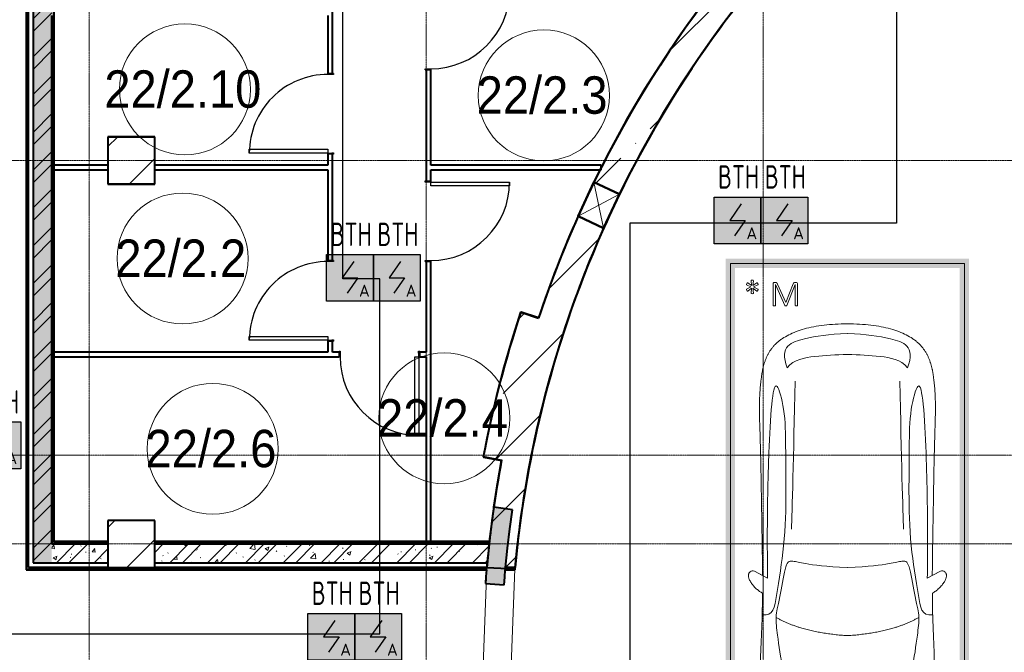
# Model space of a CAD drawing. Header units: millimetres. Extents: x -135639 to 224623, y -383017 to -59102.
# Tile 22 of 256: x 5051 to 15570, y -296175 to -289411. Entities that reach past the tile are written whole.
import ezdxf
from ezdxf.enums import TextEntityAlignment as Align

# ---------------------------------------------------------------- set-up
doc = ezdxf.new("R2010")
doc.units = ezdxf.units.MM
doc.linetypes.add('CONTINOUS', pattern=[0])
doc.linetypes.add('Линия сетки', pattern=[25, 20, -2.5, 0, -2.5])
for name, color, linetype, lineweight in [('A-000-M_MASS', 7, 'Continuous', 18), ('A-010-A_ROOM', 7, 'Continuous', 20), ('A-200-M_WALL', 7, 'Continuous', 18), ('A-200-M_WALL_EXT', 7, 'Continuous', 18), ('A-200-M_WALL_INT', 7, 'Continuous', 18), ('A-200-M_WALL_PAT', 7, 'Continuous', 40), ('A-314-M_WINDOW', 7, 'Continuous', 18), ('A-325-M_DOOR', 7, 'Continuous', 18), ('A-325-M_DOOR__FRAME', 7, 'Continuous', 30), ('A-325-M_DOOR_OPENING', 7, 'Continuous', 18), ('A-325-M_DOOR_PANEL', 7, 'Continuous', 30), ('C-953-M_PARKING', 7, 'Continuous', 18), ('S-280-M_COLUMN', 7, 'Continuous', 18), ('Z-030-M_GRID', 7, 'Continuous', 9), ('Z-060-M_DETAIL', 7, 'Continuous', 18), ('ПС', 7, 'Continuous', 40), ('СС-011-ПОЖ-СИГНАЛИЗАЦИЯ', 1, 'Continuous', 30)]:
    doc.layers.add(name, color=color, linetype=linetype, lineweight=lineweight)
doc.styles.add('1111', font='isocpeur.ttf')
doc.styles.add('Arial_2', font='arial.ttf', dxfattribs={"width": 0.9, "height": 400})
pattern_1 = [(50, (0, 0), (437.2423, -38.2536), [45.72, -502.92]), (355, (0, 0), (-84.5828, 458.5367), [36.576, -402.336]), (100.451, (36.44, -3.2), (352.662, 420.2802), [38.856, -427.416]), (46.184, (0, 121.9), (650.59, -100.9033), [68.58, -754.38]), (96.636, (54.2, 113.5), (569.766, 593.8263), [58.284, -641.125]), (351.184, (0, 121.9), (569.7716, 593.8214), [54.864, -603.504]), (21, (60.96, 91.44), (363.875, -245.4366), [45.72, -502.92]), (326, (60.96, 91.44), (148.3253, 442.0518), [36.576, -402.336]), (71.451, (91.3, 71), (512.201, 196.6115), [38.856, -427.416]), (37.5, (0, 0), (7.41278, 202.9318), [6.706, -390.754, 6.706, -401.726, -403.86]), (37.5, (0, 0), (7.41278, 202.9318), [-805.891, 6.706, -397.154]), (7.5, (0, 0), (160.36715, 240.43305), [6.706, -226.162, 6.706, -381.61, -153.924]), (7.5, (0, 0), (160.36715, 240.43305), [-621.182, 6.706, -147.218]), (327.5, (-135.94, 0), (325.41783, -13.7491), [6.706, -145.694, 6.706, -468.782, -630.936]), (327.5, (-135.94, 0), (325.41783, -13.7491), [-627.888, 6.706, -624.23]), (317.5, (-196.9, 0), (355.51, 61.0244), [6.706, -191.414, 6.706, -309.067, -448.056]), (317.5, (-196.9, 0), (355.51, 61.0244), [-513.893, 6.706, -441.35])]
pattern_2 = [(45, (0, 0), (-202.0558, 202.0558), []), (45, (134.7, 0), (-202.0558, 202.0558), [])]
pattern_3 = [(0, (0, 0), (812.8, 203.2), [67.056, -542.544, 67.056, -542.544, -3251.2]), (0, (0, 0), (812.8, 203.2), [-1219.2, 67.056, -1152.144, 67.056, -542.544, -1422.4]), (0, (0, 0), (812.8, 203.2), [-3048, 67.056, -339.344, 67.056, -948.944]), (120, (304.8, 101.6), (-582.37636, 602.30545), [67.056, -542.544, 67.056, -542.544, -3251.2]), (120, (304.8, 101.6), (-582.37636, 602.30545), [-1219.2, 67.056, -1152.144, 67.056, -542.544, -1422.4]), (120, (304.8, 101.6), (-582.37636, 602.30545), [-3048, 67.056, -339.344, 67.056, -948.944]), (240, (406.4, 508), (-230.42364, -805.50545), [67.056, -542.544, 67.056, -542.544, -3251.2]), (240, (406.4, 508), (-230.42364, -805.50545), [-1219.2, 67.056, -1152.144, 67.056, -542.544, -1422.4]), (240, (406.4, 508), (-230.42364, -805.50545), [-3048, 67.056, -339.344, 67.056, -948.944])]
pattern_4 = [(45, (0, 0), (-628.618, 628.618), []), (45, (628.6, 0), (-628.618, 628.618), [1111.25, -222.25, 6.706, -215.544])]

# ---------------------------------------------------------------- blocks, each defined once
blk = doc.blocks.new('A_PAR_Parking - M_Зависимые-2663510-B2_-11_400_')
at = {"layer": 'C-953-M_PARKING', "true_color": 0xf7f9fb}
blk.add_hatch(color=7, dxfattribs=at).paths.add_polyline_path([(-1300, 1541), (-1300, -2700), (1300, -2700), (1300, 2650), (1200, 2650), (1200, -2600), (-1200, -2600), (-1200, 2650), (-1300, 2650), (-1300, 2235)])
at = {"layer": 'A-000-M_MASS', "color": 253, "true_color": 0xaaaaaa}
for p, q in [((-853, 717), (-993, 639)), ((-906, 687), (-993, 639)), ((853, 717), (993, 639)), ((993, 639), (906, 687))]:
    blk.add_line(p, q, dxfattribs=at)
for centre, start, end in [((-1010, 678), 223.4184, 293.9305), ((1010, 678), 246.0695, 316.5816)]:
    blk.add_arc(centre, 42.2, start, end, dxfattribs=at)
for points, knots in [([(-908, 876), (-908, 976), (-911, 1161), (-920, 1362), (-926, 1508), (-930, 1645), (-930, 1769), (-922, 1880), (-911, 1957), (-894, 2031), (-871, 2100), (-841, 2165), (-809, 2216), (-779, 2254), (-754, 2281), (-727, 2307), (-698, 2332), (-667, 2355), (-636, 2376), (-604, 2395), (-574, 2412), (-545, 2426), (-519, 2438), (-500, 2445), (-485, 2450), (-474, 2453), (-463, 2456), (-452, 2458), (-440, 2461), (-428, 2463), (-414, 2466), (-402, 2468), (-391, 2470), (-383, 2471), (-376, 2473), (-370, 2474), (-363, 2475), (-356, 2476), (-349, 2477), (-343, 2478), (-337, 2479), (-330, 2480), (-324, 2481), (-317, 2481), (-309, 2482), (-301, 2483), (-293, 2484), (-285, 2485), (-276, 2486), (-263, 2487), (-249, 2488), (-235, 2489), (-223, 2490), (-211, 2491), (-199, 2492), (-186, 2493), (-168, 2494), (-148, 2495), (-127, 2496), (-106, 2497), (-77, 2498), (-40, 2500), (-13, 2501), (1, 2501)], [-1, -1, -1, -1, -0.913265, -0.826531, -0.783163, -0.739796, -0.653061, -0.612245, -0.571429, -0.530612, -0.489796, -0.44898, -0.408163, -0.387755, -0.367347, -0.346939, -0.326531, -0.306122, -0.285714, -0.265306, -0.244898, -0.22449, -0.204082, -0.183673, -0.173469, -0.163265, -0.153061, -0.142857, -0.132653, -0.122449, -0.112245, -0.102041, -0.096939, -0.091837, -0.086735, -0.084184, -0.081633, -0.076531, -0.07398, -0.071429, -0.068878, -0.066327, -0.063776, -0.061224, -0.058673, -0.056122, -0.053571, -0.05102, -0.048469, -0.045918, -0.040816, -0.038265, -0.035714, -0.033163, -0.030612, -0.028061, -0.02551, -0.020408, -0.017857, -0.015306, -0.010204, -0.005102, 0, 0, 0, 0]), ([(-480, 2441), (-586, 2392), (-719, 2283), (-847, 2128), (-828, 2057)], [0, 0, 0, 0, 0.53668, 1.024735, 1.024735, 1.024735, 1.024735]), ([(-459, 2446), (-508, 2398), (-601, 2147), (-696, 1684), (-744, 1354), (-774, 1106), (-734, 996), (-660, 552), (-618, 522), (-447, 565), (-234, 590), (-2, 602)], [0, 0, 0, 0, 0.884172, 2.058368, 3.212407, 3.977765, 4.871213, 5.547774, 6.288901, 6.772879, 7.454401, 7.454401, 7.454401, 7.454401]), ([(1, 2501), (22, 2500), (51, 2499), (88, 2498), (113, 2497), (137, 2496), (160, 2494), (181, 2493), (201, 2492), (219, 2491), (237, 2489), (253, 2488), (268, 2487), (282, 2485), (295, 2484), (307, 2483), (320, 2481), (330, 2480), (338, 2479), (345, 2478), (350, 2477), (356, 2476), (361, 2475), (366, 2474), (371, 2473), (377, 2472), (385, 2471), (393, 2469), (403, 2467), (416, 2465), (434, 2462), (454, 2458), (476, 2453), (498, 2446), (521, 2437), (555, 2422), (605, 2396), (669, 2355), (730, 2307), (773, 2263), (802, 2225), (823, 2195), (841, 2164), (857, 2132), (871, 2099), (887, 2053), (904, 1994), (915, 1931), (922, 1879), (926, 1839), (928, 1798), (930, 1756), (930, 1720), (931, 1690), (931, 1667), (930, 1645), (930, 1621), (929, 1598), (929, 1566), (927, 1526), (925, 1459), (919, 1336), (911, 1145), (908, 970), (908, 876)], [-1, -1, -1, -1, -0.992347, -0.98852, -0.984694, -0.980867, -0.977041, -0.973214, -0.969388, -0.965561, -0.961735, -0.957908, -0.954082, -0.950255, -0.946429, -0.942602, -0.938776, -0.933673, -0.931122, -0.928571, -0.92602, -0.923469, -0.920918, -0.918367, -0.915816, -0.913265, -0.908163, -0.903061, -0.897959, -0.887755, -0.877551, -0.857143, -0.836735, -0.816327, -0.795918, -0.77551, -0.734694, -0.693878, -0.653061, -0.612245, -0.591837, -0.571429, -0.55102, -0.530612, -0.510204, -0.489796, -0.44898, -0.408163, -0.387755, -0.367347, -0.346939, -0.326531, -0.306122, -0.295918, -0.285714, -0.27551, -0.265306, -0.255102, -0.244898, -0.22449, -0.204082, -0.163265, -0.081633, 0, 0, 0, 0]), ([(459, 2446), (508, 2398), (601, 2147), (696, 1684), (744, 1354), (774, 1106), (734, 996), (660, 552), (618, 522), (447, 565), (234, 590), (2, 602)], [0, 0, 0, 0, 0.884172, 2.058368, 3.212407, 3.977765, 4.871213, 5.547774, 6.288901, 6.772879, 7.454401, 7.454401, 7.454401, 7.454401]), ([(480, 2441), (586, 2392), (719, 2283), (847, 2128), (828, 2057)], [0, 0, 0, 0, 0.53668, 1.024735, 1.024735, 1.024735, 1.024735]), ([(-828, 2057), (-803, 2016), (-728, 2173), (-566, 2339), (-505, 2381)], [0, 0, 0, 0, 0.497572, 1.022643, 1.022643, 1.022643, 1.022643]), ([(828, 2057), (803, 2016), (728, 2173), (566, 2339), (505, 2381)], [0, 0, 0, 0, 0.497572, 1.022643, 1.022643, 1.022643, 1.022643]), ([(-908, 1106), (-792, 1130), (-753, 859), (-663, 332), (-655, -196), (-661, -684), (-663, -1068), (-764, -1443), (-817, -1157), (-842, -605), (-857, -17), (-857, 454), (-853, 717)], [0, 0, 0, 0, 1.013953, 2.476159, 4.172855, 5.704608, 7.082231, 8.244161, 9.589947, 11.154659, 12.917121, 14.362976, 14.362976, 14.362976, 14.362976]), ([(908, 1106), (792, 1130), (753, 859), (663, 332), (655, -196), (661, -684), (663, -1068), (764, -1443), (817, -1157), (842, -605), (857, -17), (857, 454), (853, 717)], [0, 0, 0, 0, 1.013953, 2.476159, 4.172855, 5.704608, 7.082231, 8.244161, 9.589947, 11.154659, 12.917121, 14.362976, 14.362976, 14.362976, 14.362976]), ([(-1041, 649), (-1044, 652), (-1049, 657), (-1053, 664), (-1055, 669), (-1057, 675), (-1058, 682), (-1058, 688), (-1058, 702), (-1052, 723), (-1036, 756), (-1011, 790), (-985, 818), (-962, 839), (-944, 853), (-926, 866), (-914, 873), (-908, 876)], [-1, -1, -1, -1, -0.941667, -0.9125, -0.883333, -0.854167, -0.825, -0.795833, -0.766667, -0.65, -0.533333, -0.4, -0.266667, -0.2, -0.133333, -0.066667, 0, 0, 0, 0]), ([(908, 876), (913, 873), (923, 867), (944, 853), (971, 832), (1000, 803), (1026, 771), (1043, 742), (1053, 719), (1057, 703), (1059, 690), (1058, 680), (1056, 673), (1054, 666), (1050, 658), (1045, 652), (1041, 649)], [-1, -1, -1, -1, -0.941667, -0.883333, -0.766667, -0.65, -0.533333, -0.4, -0.333333, -0.266667, -0.2, -0.166667, -0.133333, -0.1, -0.066667, 0, 0, 0, 0]), ([(0, -2004), (-45, -2004), (-132, -2001), (-252, -1991), (-362, -1974), (-462, -1950), (-551, -1921), (-630, -1886), (-686, -1853), (-726, -1824), (-753, -1802), (-774, -1782), (-789, -1766), (-799, -1753), (-809, -1740), (-819, -1727), (-828, -1714), (-836, -1701), (-844, -1688), (-851, -1674), (-858, -1661), (-864, -1647), (-870, -1634), (-876, -1620), (-881, -1606), (-885, -1592), (-890, -1578), (-894, -1565), (-897, -1551), (-901, -1537), (-904, -1524), (-907, -1510), (-909, -1497), (-912, -1483), (-914, -1470), (-916, -1457), (-918, -1444), (-919, -1432), (-921, -1419), (-923, -1403), (-925, -1383), (-928, -1361), (-930, -1339), (-932, -1318), (-934, -1290), (-936, -1257), (-938, -1218), (-939, -1179), (-940, -1139), (-940, -1097), (-939, -1039), (-938, -958), (-934, -846), (-931, -714), (-926, -559), (-923, -376), (-919, -163), (-915, 82), (-911, 315), (-908, 521), (-907, 631), (-906, 687)], [-1, -1, -1, -1, -0.97619, -0.952381, -0.928571, -0.904762, -0.880952, -0.857143, -0.833333, -0.821429, -0.809524, -0.797619, -0.791667, -0.785714, -0.779762, -0.77381, -0.767857, -0.761905, -0.755952, -0.75, -0.744048, -0.738095, -0.732143, -0.72619, -0.720238, -0.714286, -0.708333, -0.702381, -0.696429, -0.690476, -0.684524, -0.678571, -0.672619, -0.666667, -0.660714, -0.654762, -0.64881, -0.642857, -0.636905, -0.630952, -0.619048, -0.607143, -0.595238, -0.583333, -0.571429, -0.547619, -0.52381, -0.5, -0.47619, -0.452381, -0.428571, -0.380952, -0.333333, -0.285714, -0.238095, -0.190476, -0.142857, -0.095238, -0.047619, -0.02381, 0, 0, 0, 0]), ([(906, 687), (907, 631), (908, 521), (911, 367), (913, 222), (916, 41), (919, -163), (923, -376), (926, -559), (930, -688), (932, -780), (934, -844), (936, -902), (938, -956), (939, -1007), (940, -1053), (940, -1097), (940, -1139), (939, -1179), (938, -1218), (936, -1257), (934, -1290), (932, -1318), (930, -1339), (928, -1361), (925, -1383), (923, -1403), (921, -1419), (919, -1432), (918, -1444), (916, -1457), (914, -1470), (912, -1483), (909, -1497), (907, -1510), (904, -1524), (901, -1537), (897, -1551), (894, -1565), (890, -1578), (885, -1592), (881, -1606), (876, -1620), (870, -1634), (864, -1647), (858, -1661), (851, -1674), (844, -1688), (836, -1701), (828, -1714), (819, -1727), (809, -1740), (799, -1753), (789, -1766), (774, -1782), (753, -1802), (726, -1824), (686, -1853), (607, -1900), (495, -1942), (362, -1974), (252, -1991), (132, -2001), (45, -2004), (0, -2004)], [-1, -1, -1, -1, -0.97619, -0.952381, -0.928571, -0.904762, -0.857143, -0.809524, -0.761905, -0.714286, -0.690476, -0.666667, -0.642857, -0.619048, -0.595238, -0.571429, -0.547619, -0.52381, -0.5, -0.47619, -0.452381, -0.428571, -0.416667, -0.404762, -0.392857, -0.380952, -0.369048, -0.363095, -0.357143, -0.35119, -0.345238, -0.339286, -0.333333, -0.327381, -0.321429, -0.315476, -0.309524, -0.303571, -0.297619, -0.291667, -0.285714, -0.279762, -0.27381, -0.267857, -0.261905, -0.255952, -0.25, -0.244048, -0.238095, -0.232143, -0.22619, -0.220238, -0.214286, -0.208333, -0.202381, -0.190476, -0.178571, -0.166667, -0.142857, -0.095238, -0.071429, -0.047619, -0.02381, 0, 0, 0, 0]), ([(-643, -1535), (-732, -1765), (-468, -1855), (-203, -1891), (-2, -1902)], [0, 0, 0, 0, 0.867049, 1.684227, 1.684227, 1.684227, 1.684227]), ([(-643, -1535), (-570, -1622), (-349, -1664), (-124, -1672), (-2, -1676)], [0, 0, 0, 0, 0.616728, 1.242165, 1.242165, 1.242165, 1.242165]), ([(643, -1535), (732, -1765), (468, -1855), (203, -1891), (2, -1902)], [0, 0, 0, 0, 0.867049, 1.684227, 1.684227, 1.684227, 1.684227]), ([(643, -1535), (570, -1622), (349, -1664), (124, -1672), (2, -1676)], [0, 0, 0, 0, 0.616728, 1.242165, 1.242165, 1.242165, 1.242165])]:
    blk.add_open_spline(points, degree=3, knots=knots, dxfattribs=at)
for points, degree in [([(-376, 2470), (-425, 2412), (-257, 2425), (-2, 2432)], 3), ([(376, 2470), (425, 2412), (257, 2425), (2, 2432)], 3), ([(-2, 1330), (-478, 1299), (-762, 1135)], 2), ([(2, 1330), (478, 1299), (762, 1135)], 2), ([(-599, 190), (-592, 24), (-575, -588), (-560, -1389)], 3), ([(599, 190), (592, 24), (575, -588), (560, -1389)], 3)]:
    blk.add_open_spline(points, degree=degree, dxfattribs=at)
at = {"layer": 'C-953-M_PARKING', "color": 253, "true_color": 0xaaaaaa}
for p, q in [((-1250, -2650), (-1250, 2650)), ((1250, 2650), (1250, -2650)), ((535, -2196), (533, -2198)), ((533, -2198), (535, -2196)), ((533, -2198), (533, -2200)), ((533, -2200), (533, -2434)), ((539, -2195), (535, -2196)), ((535, -2196), (539, -2195)), ((544, -2195), (539, -2195)), ((550, -2195), (544, -2195)), ((554, -2196), (550, -2195)), ((550, -2195), (554, -2196)), ((556, -2198), (554, -2196)), ((554, -2196), (556, -2198)), ((557, -2200), (556, -2198)), ((649, -2199), (557, -2425)), ((557, -2425), (557, -2200)), ((651, -2196), (649, -2197)), ((649, -2197), (651, -2196)), ((649, -2197), (649, -2199)), ((649, -2199), (649, -2197)), ((655, -2195), (651, -2196)), ((651, -2196), (655, -2195)), ((659, -2195), (655, -2195)), ((655, -2195), (659, -2195)), ((664, -2195), (659, -2195)), ((659, -2195), (664, -2195)), ((667, -2196), (664, -2195)), ((664, -2195), (667, -2196)), ((669, -2197), (667, -2196)), ((667, -2196), (669, -2197)), ((670, -2199), (669, -2197)), ((669, -2197), (670, -2199)), ((769, -2425), (670, -2199)), ((770, -2198), (769, -2200)), ((769, -2200), (769, -2425)), ((772, -2196), (770, -2198)), ((770, -2198), (772, -2196)), ((775, -2195), (772, -2196)), ((772, -2196), (775, -2195)), ((781, -2195), (775, -2195)), ((787, -2195), (781, -2195)), ((791, -2196), (787, -2195)), ((787, -2195), (791, -2196)), ((793, -2198), (791, -2196)), ((791, -2196), (793, -2198)), ((793, -2200), (793, -2198)), ((793, -2198), (793, -2200)), ((793, -2434), (793, -2200)), ((580, -2430), (660, -2232)), ((660, -2232), (748, -2429)), ((959, -2361), (955, -2371)), ((955, -2371), (957, -2375)), ((957, -2375), (1002, -2398)), ((1002, -2398), (957, -2420)), ((965, -2353), (959, -2361)), ((969, -2353), (965, -2353)), ((1010, -2384), (969, -2353)), ((969, -2442), (1010, -2412)), ((1008, -2327), (1005, -2330)), ((1005, -2330), (1010, -2384)), ((1010, -2412), (1005, -2465)), ((1018, -2325), (1008, -2327)), ((1028, -2327), (1018, -2325)), ((1025, -2384), (1030, -2330)), ((1066, -2353), (1025, -2384)), ((1030, -2465), (1025, -2412)), ((1025, -2412), (1066, -2442)), ((1030, -2330), (1028, -2327)), ((1033, -2398), (1078, -2375)), ((1078, -2420), (1033, -2398)), ((1070, -2353), (1066, -2353)), ((1076, -2361), (1070, -2353)), ((1080, -2371), (1076, -2361)), ((1078, -2375), (1080, -2371)), ((533, -2434), (536, -2443)), ((536, -2443), (544, -2446)), ((544, -2446), (556, -2446)), ((556, -2446), (565, -2445)), ((565, -2445), (572, -2442)), ((572, -2442), (576, -2437)), ((576, -2437), (580, -2430)), ((748, -2429), (752, -2437)), ((752, -2437), (757, -2442)), ((757, -2442), (762, -2445)), ((762, -2445), (768, -2446)), ((768, -2446), (782, -2446)), ((782, -2446), (786, -2445)), ((786, -2445), (782, -2446)), ((786, -2445), (789, -2443)), ((789, -2443), (786, -2445)), ((789, -2443), (792, -2440)), ((792, -2440), (789, -2443)), ((792, -2440), (793, -2434)), ((957, -2420), (955, -2424)), ((955, -2424), (959, -2434)), ((959, -2434), (965, -2442)), ((965, -2442), (969, -2442)), ((1005, -2465), (1008, -2469)), ((1008, -2469), (1018, -2470)), ((1018, -2470), (1028, -2469)), ((1028, -2469), (1030, -2465)), ((1066, -2442), (1070, -2442)), ((1070, -2442), (1076, -2434)), ((1076, -2434), (1080, -2424)), ((1080, -2424), (1078, -2420)), ((1250, -2650), (-1250, -2650))]:
    blk.add_line(p, q, dxfattribs=at)
blk = doc.blocks.new('101_Дверь_Однопольная - _ПЧ_800х2000_Кладовая_Пр-4171002-B2_-11_400_')
at = {"layer": 'A-325-M_DOOR', "color": 253, "lineweight": 30, "true_color": 0xaaaaaa}
for p, q in [((-431, 25), (-430, 25)), ((-431, -35), (-431, 25)), ((-430, 25), (-430, -35)), ((430, -35), (430, 25)), ((430, 25), (431, 25)), ((431, 25), (431, -35)), ((-430, -35), (-431, -35)), ((431, -35), (430, -35))]:
    blk.add_line(p, q, dxfattribs=at)
at = {"layer": 'A-325-M_DOOR__FRAME', "color": 253, "true_color": 0xaaaaaa}
for p, q in [((-430, 25), (-420, 25)), ((-430, -35), (-430, 25)), ((-420, 25), (-420, -15)), ((420, 25), (430, 25)), ((420, -15), (420, 25)), ((430, 25), (430, -35)), ((-419, -35), (-430, -35)), ((-420, -15), (-419, -15)), ((-419, -15), (-419, -35)), ((419, -15), (420, -15)), ((419, -35), (419, -15)), ((430, -35), (419, -35))]:
    blk.add_line(p, q, dxfattribs=at)
at = {"layer": 'A-325-M_DOOR_PANEL', "color": 253, "true_color": 0xaaaaaa}
for p, q in [((-420, 865), (-380, 865)), ((-420, 25), (-420, 865)), ((-380, 865), (-380, 25)), ((-380, 25), (-420, 25))]:
    blk.add_line(p, q, dxfattribs=at)
blk.add_arc((-420, 25), 840, 0, 90, dxfattribs=at)
blk = doc.blocks.new('135_SLK_GD_AR_rvt-1-B2_-11_400_')
at = {"layer": 'A-200-M_WALL_PAT', "lineweight": 9, "true_color": 0xaaaaaa}
h = blk.add_hatch(dxfattribs=at)
h.set_pattern_fill('FP_4', color=253, style=0, pattern_type=2)
h.set_pattern_definition(pattern_3)
h.paths.add_polyline_path([(13680, 66450), (13700, 66450), (13700, 80420), (13680, 80420), (13680, 66867)])
h = blk.add_hatch(dxfattribs=at)
h.set_pattern_fill('FP_1', color=253, style=0, pattern_type=2)
h.set_pattern_definition(pattern_1)
h.paths.add_polyline_path([(13750, 66500), (13950, 66500), (13950, 77400), (13750, 77400), (13750, 66867)])
h = blk.add_hatch(dxfattribs=at)
h.set_pattern_fill('FP_2', color=253, style=0, pattern_type=2)
h.set_pattern_definition(pattern_2)
h.paths.add_polyline_path([(13750, 66500), (13950, 66500), (13950, 77400), (13750, 77400), (13750, 66867)])
h = blk.add_hatch(dxfattribs=at)
h.set_pattern_fill('FP_4', color=253, style=0, pattern_type=2)
h.set_pattern_definition(pattern_3)
h.paths.add_polyline_path([(13950, 66700), (13970, 66700), (13970, 77130), (13950, 77130), (13950, 66867)])
at = {"layer": 'A-200-M_WALL_PAT', "lineweight": 18, "true_color": 0xcbcbcb}
blk.add_hatch(color=9, dxfattribs=at).paths.add_polyline_path([(18782, 66262), (18798, 66450), (18818, 66656), (18843, 66867), (18870, 67066), (18672, 67095), (18642, 66867), (18611, 66600), (18588, 66351), (18583, 66277), (18746, 66265)])
at = {"layer": 'A-200-M_WALL_PAT', "lineweight": 9, "true_color": 0xaaaaaa}
h = blk.add_hatch(dxfattribs=at)
h.set_pattern_fill('FP_1', color=253, style=0, pattern_type=2)
h.set_pattern_definition(pattern_1)
h.paths.add_polyline_path([(13950, 66500), (14550, 66500), (14550, 66700), (13950, 66700)])
h = blk.add_hatch(dxfattribs=at)
h.set_pattern_fill('FP_2', color=253, style=0, pattern_type=2)
h.set_pattern_definition(pattern_2)
h.paths.add_polyline_path([(13950, 66500), (14550, 66500), (14550, 66700), (13950, 66700)])
h = blk.add_hatch(dxfattribs=at)
h.set_pattern_fill('FP_4', color=253, style=0, pattern_type=2)
h.set_pattern_definition(pattern_3)
h.paths.add_polyline_path([(15052, 66700), (18622, 66700), (18624, 66720), (15050, 66720), (15050, 66700)])
h = blk.add_hatch(dxfattribs=at)
h.set_pattern_fill('FP_1', color=253, style=0, pattern_type=2)
h.set_pattern_definition(pattern_1)
h.paths.add_polyline_path([(15973, 66500), (18601, 66500), (18622, 66700), (15050, 66700), (15050, 66500)])
h = blk.add_hatch(dxfattribs=at)
h.set_pattern_fill('FP_2', color=253, style=0, pattern_type=2)
h.set_pattern_definition(pattern_2)
h.paths.add_polyline_path([(15973, 66500), (18601, 66500), (18622, 66700), (15050, 66700), (15050, 66500)])
h = blk.add_hatch(dxfattribs=at)
h.set_pattern_fill('FP_4', color=253, style=0, pattern_type=2)
h.set_pattern_definition(pattern_3)
h.paths.add_polyline_path([(18896, 66430), (18898, 66450), (18798, 66450), (18796, 66430)])
h.paths.add_polyline_path([(18595, 66430), (18597, 66450), (13680, 66450), (13680, 66430), (17360, 66430)])
at = {"layer": 'A-200-M_WALL', "color": 253, "lineweight": 40, "true_color": 0xaaaaaa}
for p, q in [((13680, 80400), (13680, 66450)), ((13970, 66720), (13970, 77125)), ((13950, 70750), (13950, 72350)), ((13950, 72350), (13950, 70750)), ((13950, 70700), (13950, 70750)), ((13950, 70750), (13950, 70700)), ((13950, 70750), (13950, 70700)), ((13950, 68750), (13950, 70700)), ((13950, 70700), (13950, 68750)), ((13950, 68700), (13950, 68750)), ((13950, 68750), (13950, 68700)), ((13950, 68750), (13950, 68700)), ((13950, 66700), (13950, 68700)), ((13950, 68700), (13950, 66700)), ((18870, 67066), (18672, 67095)), ((13975, 66720), (13970, 66720)), ((13970, 66700), (13975, 66700)), ((14550, 66720), (13975, 66720)), ((14550, 66700), (13975, 66700)), ((13975, 66700), (14550, 66700)), ((15052, 66720), (15050, 66720)), ((18624, 66720), (15052, 66720)), ((17950, 66700), (15052, 66700)), ((15052, 66700), (17950, 66700)), ((17950, 66700), (18000, 66700)), ((18622, 66700), (18000, 66700)), ((18000, 66700), (18622, 66700)), ((18622, 66700), (18624, 66720)), ((18624, 66720), (18625, 66725)), ((13680, 66430), (13680, 66450)), ((13680, 66430), (18595, 66430)), ((18595, 66430), (18597, 66450)), ((18595, 66425), (18595, 66430)), ((18796, 66430), (18795, 66425)), ((18798, 66450), (18796, 66430)), ((18796, 66430), (18896, 66430)), ((18898, 66449), (18896, 66430)), ((18896, 66430), (18896, 66425)), ((18583, 66277), (18782, 66262))]:
    blk.add_line(p, q, dxfattribs=at)
at = {"layer": 'A-200-M_WALL', "color": 253, "lineweight": 40, "true_color": 0xaaaaaa, "flags": 128}
for points in [[(18798, 66450), (18818, 66656), (18842, 66861), (18870, 67066)], [(18601, 66500), (18599, 66475), (18597, 66450)], [(18595, 66425), (18588, 66351), (18583, 66277)], [(18782, 66262), (18788, 66344), (18795, 66425)]]:
    blk.add_lwpolyline(points, dxfattribs=at)
at = {"layer": 'A-200-M_WALL', "color": 253, "lineweight": 40, "true_color": 0xaaaaaa}
for centre, radius, start, end in [((30350, 65400), 11800, 171.7427, 173.5528), ((30350, 65400), 11800, 171.7427, 173.5528), ((30350, 65400), 11800, 173.6749, 174.6511), ((30349, 65400), 11799, 173.6748, 174.6511)]:
    blk.add_arc(centre, radius, start, end, dxfattribs=at)
at = {"layer": 'A-200-M_WALL_INT', "color": 253, "lineweight": 40, "true_color": 0xaaaaaa}
for p, q in [((13675, 80395), (13675, 66450)), ((13700, 66450), (13700, 77450)), ((13750, 77400), (13750, 66500)), ((13975, 66725), (13975, 77125)), ((16950, 71731), (16950, 72519)), ((16900, 72350), (16900, 71731)), ((17950, 71769), (17950, 70581)), ((18000, 70750), (18000, 71769)), ((14550, 71052), (14548, 71052)), ((14548, 71052), (14548, 70550)), ((15050, 71052), (14550, 71052)), ((15052, 71052), (15050, 71052)), ((15052, 70548), (15052, 71052)), ((16900, 70869), (16900, 70750)), ((16950, 70750), (16950, 70869)), ((14550, 70750), (13950, 70750)), ((13950, 70700), (14550, 70700)), ((16900, 70750), (15050, 70750)), ((15050, 70700), (16900, 70700)), ((16900, 70700), (16900, 69731)), ((16950, 70700), (16950, 70750)), ((16950, 69731), (16950, 70700)), ((19820, 70750), (18000, 70750)), ((18000, 70700), (19820, 70700)), ((18000, 70581), (18000, 70700)), ((19820, 70700), (19820, 70750)), ((14548, 70550), (14548, 70548)), ((14548, 70548), (15050, 70548)), ((15050, 70548), (15052, 70548)), ((17950, 69719), (17950, 68750)), ((18000, 66700), (18000, 69719)), ((18963, 69180), (18961, 69181)), ((18962, 69178), (19148, 69116)), ((19149, 69118), (18963, 69180)), ((19148, 69116), (19150, 69116)), ((16900, 68869), (16900, 68750)), ((16950, 68750), (16950, 68869)), ((16900, 68750), (13950, 68750)), ((13950, 68700), (17019, 68700)), ((17019, 68750), (16950, 68750)), ((17950, 68750), (17881, 68750)), ((17881, 68700), (17950, 68700)), ((17950, 68700), (17950, 66700)), ((18559, 67630), (18561, 67629)), ((18757, 67594), (18561, 67631)), ((18561, 67629), (18754, 67593)), ((18755, 67593), (18756, 67592)), ((18756, 67592), (18757, 67594)), ((14550, 66952), (14548, 66952)), ((14548, 66952), (14548, 66725)), ((15052, 66952), (14550, 66952)), ((15052, 66950), (15052, 66952)), ((15052, 66725), (15052, 66950)), ((13975, 66700), (13950, 66700)), ((13950, 66700), (13970, 66700)), ((14548, 66725), (13975, 66725)), ((15052, 66700), (15050, 66700)), ((15050, 66700), (15052, 66700)), ((18623, 66725), (15052, 66725)), ((13750, 66500), (13950, 66500)), ((13950, 66500), (14550, 66500)), ((15050, 66500), (18601, 66500)), ((13675, 66450), (13675, 66430)), ((13675, 66430), (13675, 66425)), ((13675, 66425), (18595, 66425)), ((14550, 66450), (13700, 66450)), ((18597, 66450), (15050, 66450)), ((18795, 66425), (18896, 66425)), ((18898, 66450), (18798, 66450)), ((18896, 66425), (18898, 66425)), ((18898, 66425), (18898, 66450)), ((18898, 66450), (18900, 66450))]:
    blk.add_line(p, q, dxfattribs=at)
at = {"layer": 'A-200-M_WALL_INT', "color": 253, "lineweight": 40, "true_color": 0xaaaaaa, "flags": 128}
for points in [[(23548, 74673), (23244, 74442), (22947, 74200), (22658, 73949), (22378, 73689), (22107, 73419), (21845, 73140), (21592, 72853), (21349, 72558), (21116, 72255), (20893, 71944), (20681, 71626), (20479, 71301), (20288, 70969), (20109, 70632), (19978, 70367)], [(21425, 73123), (21177, 72826), (20939, 72522), (20711, 72210), (20494, 71891), (20286, 71565), (20090, 71233), (19905, 70894), (19730, 70549), (19568, 70199), (19416, 69843), (19277, 69483), (19149, 69118)], [(19889, 70178), (19784, 69939), (19639, 69585), (19505, 69227), (19384, 68864), (19275, 68497), (19178, 68127)], [(18561, 67631), (18625, 67945), (18697, 68256), (18777, 68566), (18866, 68873), (18962, 69178)], [(18672, 67095), (18711, 67344), (18755, 67593)]]:
    blk.add_lwpolyline(points, dxfattribs=at)
at = {"layer": 'A-200-M_WALL_INT', "color": 253, "lineweight": 40, "true_color": 0xaaaaaa}
for radius, start, end in [(11498, 126.2505, 166.2809), (11800, 139.1302, 154.0288), (11800, 154.0766, 155.6001), (11800, 155.9712, 161.645), (12000, 161.6353, 169.2911), (11500, 166.2809, 174.7614), (11498, 166.2809, 174.7604), (11802, 169.2915, 173.5539)]:
    blk.add_arc((30350, 65400), radius, start, end, dxfattribs=at)
at = {"layer": 'A-325-M_DOOR', "color": 253, "lineweight": 18, "true_color": 0xaaaaaa}
for p, rotation in [((17975, 72200), 269.9999999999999), ((16925, 71300), 89.99999999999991), ((17975, 70150), 269.9999999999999), ((16925, 69300), 89.99999999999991), ((17450, 68725), 180)]:
    blk.add_blockref('101_Дверь_Однопольная - _ПЧ_800х2000_Кладовая_Пр-4171002-B2_-11_400_', p, dxfattribs=dict(at, rotation=rotation))
at = {"layer": 'C-953-M_PARKING', "color": 253, "lineweight": 18, "true_color": 0xaaaaaa, "rotation": 180}
blk.add_blockref('A_PAR_Parking - M_Зависимые-2663510-B2_-11_400_', (22450, 67050), dxfattribs=at)
blk = doc.blocks.new('Бетон-Прямоугольная-Колонна - CLM_Подземные этажи_В50-500х500-V270-B2_-11_400_')
at = {"layer": 'S-280-M_COLUMN', "lineweight": 9, "true_color": 0xaaaaaa}
h = blk.add_hatch(dxfattribs=at)
h.set_pattern_fill('FP_148', color=253, style=0, pattern_type=2)
h.set_pattern_definition([(45, (-14800, -70800), (-628.618, 628.618), []), (45, (-14171.4, -70800), (-628.618, 628.618), [1111.25, -222.25, 6.706, -215.544])])
h.paths.add_polyline_path([(250, -250), (250, 250), (-250, 250), (-250, -250)])
at = {"layer": 'S-280-M_COLUMN', "color": 253, "lineweight": 40, "true_color": 0xaaaaaa}
for p, q in [((250, 250), (-250, 250)), ((-250, 250), (-250, -250)), ((250, -250), (250, 250)), ((-250, -250), (250, -250))]:
    blk.add_line(p, q, dxfattribs=at)
blk = doc.blocks.new('Бетон-Прямоугольная-Колонна - CLM_Подземные этажи_В50-500х500-V301-B2_-11_400_')
at = {"layer": 'S-280-M_COLUMN', "lineweight": 9, "true_color": 0xaaaaaa}
h = blk.add_hatch(dxfattribs=at)
h.set_pattern_fill('FP_184', color=253, style=0, pattern_type=2)
h.set_pattern_definition([(45, (-14800, -66700), (-628.618, 628.618), []), (45, (-14171.4, -66700), (-628.618, 628.618), [1111.25, -222.25, 6.706, -215.544])])
h.paths.add_polyline_path([(-250, -250), (250, -250), (250, 250), (-250, 250), (-250, 167)])
at = {"layer": 'S-280-M_COLUMN', "color": 253, "lineweight": 40, "true_color": 0xaaaaaa}
for p, q in [((250, 250), (-250, 250)), ((-250, 250), (-250, -250)), ((250, -250), (250, 250)), ((-250, -250), (250, -250))]:
    blk.add_line(p, q, dxfattribs=at)
blk = doc.blocks.new('231_ADSK_Дверь_Проем - ADSK_Дверь_Проем-1497006-B2_-11_400_')
at = {"layer": 'A-325-M_DOOR_OPENING', "color": 253, "true_color": 0xaaaaaa}
for p, q in [((-600, 150), (600, 150)), ((-600, -150), (600, -150))]:
    blk.add_line(p, q, dxfattribs=at)
blk = doc.blocks.new('231_Отверстие прямоуг _Окно_Стена_ - Ниша под балку-1497010-B2_-11_400_')
at = {"layer": 'A-314-M_WINDOW', "color": 253, "lineweight": 50, "true_color": 0xaaaaaa}
for p, q in [((-75, -150), (-75, 150)), ((-75, 150), (325, 150)), ((325, 150), (325, -150)), ((325, -150), (-75, -150))]:
    blk.add_line(p, q, dxfattribs=at)
at = {"layer": 'Z-060-M_DETAIL', "color": 253, "true_color": 0xaaaaaa}
for p, q in [((-75, 150), (-75, -150)), ((325, 150), (-75, 150)), ((325, 150), (-75, -150)), ((-75, 150), (325, -150)), ((325, 150), (325, -150)), ((-75, -150), (325, -150))]:
    blk.add_line(p, q, dxfattribs=at)
blk = doc.blocks.new('135_SLK_K1-2-3_KR_rvt-1-B2_-11_400_')
at = {"layer": 'A-200-M_WALL_PAT', "lineweight": 9, "true_color": 0xaaaaaa}
h = blk.add_hatch(dxfattribs=at)
h.set_pattern_fill('FP_5', color=253, style=0, pattern_type=2)
h.set_pattern_definition(pattern_4)
h.paths.add_polyline_path([(19435, 69021), (19559, 69374), (19693, 69723), (19845, 70078), (19845, 70078), (19573, 70204), (19566, 70191), (19416, 69837), (19277, 69479), (19150, 69116)])
h.paths.add_polyline_path([(20006, 70424), (20165, 70740), (20344, 71068), (20533, 71390), (20733, 71706), (20943, 72015), (21163, 72317), (21393, 72612), (21632, 72900), (21880, 73179), (22138, 73450), (22403, 73713), (22678, 73967), (22960, 74211), (23251, 74447), (23548, 74673), (23384, 74924), (23077, 74692), (22778, 74450), (22488, 74199), (22205, 73938), (21931, 73668), (21667, 73390), (21411, 73103), (21165, 72808), (20928, 72504), (20702, 72194), (20486, 71876), (20280, 71551), (20085, 71220), (19901, 70883), (19742, 70567), (20014, 70441)])
h.paths.add_polyline_path([(38482, 73532), (38694, 73744), (38499, 73934), (38301, 74119), (38050, 74341), (38050, 74300), (37800, 74300), (37800, 74550), (37700, 74631), (37551, 74748), (37400, 74862), (37114, 75069), (36771, 75299), (36524, 75456), (36221, 75636), (35912, 75807), (35598, 75969), (35280, 76121), (34958, 76263), (34631, 76396), (34300, 76519), (33966, 76632), (33629, 76735), (33288, 76828), (32945, 76911), (32600, 76984), (32600, 76900), (32100, 76900), (32100, 77070), (31810, 77109), (31519, 77142), (31225, 77167), (30935, 77185), (30643, 77196), (30350, 77200), (30012, 77195), (29674, 77181), (29337, 77156), (29000, 77123), (29000, 76900), (28500, 76900), (28500, 77054), (28234, 77009), (27970, 76957), (27706, 76900), (27358, 76814), (27013, 76718), (26670, 76612), (26332, 76495), (25996, 76367), (25665, 76230), (25430, 76124), (25559, 75855), (25559, 75855), (25840, 75980), (25840, 75981), (25847, 75981), (25899, 76004), (26249, 76144), (26603, 76272), (26961, 76389), (27322, 76494), (27687, 76588), (28055, 76669), (28452, 76742), (28798, 76795), (29172, 76840), (29547, 76872), (29923, 76892), (30300, 76900), (30550, 76898), (30918, 76886), (31285, 76862), (31651, 76826), (32016, 76779), (32379, 76720), (32740, 76649), (33099, 76567), (33455, 76473), (33808, 76368), (34157, 76252), (34502, 76124), (34843, 75986), (35179, 75837), (35511, 75677), (35895, 75475), (36059, 75381), (36158, 75326), (36472, 75135), (36781, 74934), (37082, 74723), (37377, 74503), (37665, 74274), (37945, 74035), (38217, 73788)])
h.paths.add_polyline_path([(24552, 75331), (24880, 75516), (25181, 75673), (25051, 75943), (25016, 75926), (24699, 75759), (24387, 75582)])
h = blk.add_hatch(dxfattribs=at)
h.set_pattern_fill('FP_5', color=253, style=0, pattern_type=2)
h.set_pattern_definition(pattern_4)
h.paths.add_polyline_path([(19051, 67539), (19112, 67839), (19197, 68199), (19258, 68435), (19342, 68729), (19435, 69021), (18961, 69179), (18864, 68874), (18775, 68567), (18695, 68257), (18623, 67945), (18559, 67632), (18756, 67595)])
h = blk.add_hatch(dxfattribs=at)
h.set_pattern_fill('FP_5', color=253, style=0, pattern_type=2)
h.set_pattern_definition(pattern_4)
h.paths.add_polyline_path([(19725, 60900), (19761, 60915), (19622, 61258), (19494, 61606), (19377, 61957), (19267, 62330), (18977, 62258), (19065, 61950), (19201, 61538), (19305, 61246), (19442, 60900)])
h.paths.add_polyline_path([(18972, 62275), (18826, 62870), (18871, 62668), (18962, 62308)])
h.paths.add_polyline_path([(18811, 62939), (19101, 63010), (19097, 63032), (19026, 63395), (18967, 63761), (18921, 64128), (18886, 64497), (18862, 64866), (18851, 65236), (18551, 65248), (18562, 64876), (18584, 64504), (18618, 64134), (18664, 63765), (18721, 63397), (18790, 63032), (18810, 62943)])
h.paths.add_polyline_path([(18897, 66435), (18945, 66867), (18987, 67173), (19051, 67539), (18756, 67595), (18690, 67214), (18637, 66831), (18597, 66447), (18746, 66441)])
at = {"layer": 'A-200-M_WALL_EXT', "color": 253, "lineweight": 40, "true_color": 0xaaaaaa}
for p, q in [((19150, 69116), (18961, 69179)), ((18559, 67632), (18756, 67595)), ((18597, 66447), (18897, 66435))]:
    blk.add_line(p, q, dxfattribs=at)
for radius, start, end in [(11800, 126.1839, 154.0288), (11500, 126.26, 154.0959), (11800, 154.0955, 155.4864), (11800, 155.9712, 161.645), (11500, 155.5602, 161.645), (12000, 161.6448, 169.2815), (11500, 161.6448, 169.2815), (11800, 169.2817, 174.9113), (11500, 169.2818, 174.8352)]:
    blk.add_arc((30350, 65400), radius, start, end, dxfattribs=at)
at = {"layer": 'A-314-M_WINDOW', "color": 253, "lineweight": 18, "true_color": 0xaaaaaa, "rotation": 65.00003745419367}
blk.add_blockref('231_Отверстие прямоуг _Окно_Стена_ - Ниша под балку-1497010-B2_-11_400_', (19740, 70209), dxfattribs=at)
at = {"layer": 'A-325-M_DOOR', "color": 253, "lineweight": 18, "true_color": 0xaaaaaa, "rotation": 267.8258537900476}
blk.add_blockref('231_ADSK_Дверь_Проем - ADSK_Дверь_Проем-1497006-B2_-11_400_', (18724, 65841), dxfattribs=at)
at = {"layer": 'S-280-M_COLUMN', "color": 253, "lineweight": 18, "true_color": 0xaaaaaa}
for name, p in [('Бетон-Прямоугольная-Колонна - CLM_Подземные этажи_В50-500х500-V270-B2_-11_400_', (14800, 70800)), ('Бетон-Прямоугольная-Колонна - CLM_Подземные этажи_В50-500х500-V301-B2_-11_400_', (14800, 66700))]:
    blk.add_blockref(name, p, dxfattribs=at)
blk = doc.blocks.new('050_Марка_Помещение - Номер-620969-B2_-11_400_')
at = {"layer": 'A-010-A_ROOM', "color": 253, "true_color": 0xaaaaaa}
blk.add_circle((0, 0), 3.5, dxfattribs=at)
blk = doc.blocks.new('-2 этаж')
at = {"layer": 'Z-030-M_GRID', "color": 253, "linetype": 'Линия сетки', "true_color": 0xaaaaaa}
for p, q in [((273442.3, -369627.5), (273442.3, -260676.5)), ((277042.3, -369627.2), (277042.3, -260676.3)), ((280642.3, -369627), (280642.3, -260676)), ((415039.6, -279127.3), (255409.8, -279127.3)), ((412503.2, -282277.3), (255410, -282277.3)), ((415039.8, -283227.3), (255410.1, -283227.3))]:
    blk.add_line(p, q, dxfattribs=at)
at = {"lineweight": 5}
for name in ['135_SLK_GD_AR_rvt-1-B2_-11_400_', '135_SLK_K1-2-3_KR_rvt-1-B2_-11_400_']:
    blk.add_blockref(name, (259092.3, -349927.3), dxfattribs=at)
at = {"layer": 'A-010-A_ROOM', "color": 253, "true_color": 0xaaaaaa, "xscale": 199.9999999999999, "yscale": 199.9999999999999, "zscale": 199.9999999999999}
for p in [(274464, -278367.1), (278298.8, -278431.1), (274439, -280175.3), (277234.6, -281882.7), (274761.3, -282210.2)]:
    blk.add_blockref('050_Марка_Помещение - Номер-620969-B2_-11_400_', p, dxfattribs=at)
at = {"layer": 'A-010-A_ROOM', "color": 253, "lineweight": 9, "true_color": 0xaaaaaa, "char_height": 400, "attachment_point": 1, "style": 'Arial_2'}
for s, insert, width in [('22/2.10', (273603.2, -278163.6), 2077.974), ('22/2.3', (277581, -278227.6), 1731.645), ('22/2.2', (273721.3, -279971.9), 1731.645), ('22/2.4', (276516.8, -281679.3), 1731.645), ('22/2.6', (274043.5, -282006.8), 1731.645)]:
    blk.add_mtext(s, dxfattribs=dict(at, insert=insert, width=width))
blk = doc.blocks.new('*U4706')
at = {"lineweight": 35, "true_color": 0xffffff}
h = blk.add_hatch(color=7, dxfattribs=at)
h.dxf.hatch_style = 1
h.paths.add_polyline_path([(0, 500), (0, 0), (500, 0), (500, 500)])
at = {"color": 1, "linetype": 'ByBlock', "lineweight": -2}
for p, q in [((289, 426), (167, 250)), ((167, 250), (333, 250)), ((333, 250), (219, 86))]:
    blk.add_line(p, q, dxfattribs=at)
at = {"color": 1, "linetype": 'ByBlock', "lineweight": -2, "ltscale": 0.1}
blk.add_lwpolyline([(0, 500), (500, 500), (500, 0), (0, 0)], close=True, dxfattribs=at)
at = {"color": 1, "linetype": 'ByBlock', "lineweight": -2, "ltscale": 1000, "style": '1111'}
blk.add_text('A', height=128, dxfattribs=at).set_placement((403, 49), align=Align.CENTER)
at = {"color": 0, "linetype": 'ByBlock', "lineweight": -2, "style": '1111'}
blk.add_attdef('INDEX', (-63, -235), '', height=125, dxfattribs=at)
at = {"color": 0, "linetype": 'ByBlock', "lineweight": -2, "style": '1111', "flags": 1}
for tag, p in [('NAME_DEVICE', (-64, -421)), ('NUM_POM', (-82, -847))]:
    blk.add_attdef(tag, p, '', height=125, dxfattribs=at)
at = {"color": 0, "linetype": 'ByBlock', "lineweight": -2, "style": '1111', "width": 0.7}
blk.add_attdef('NUM_DEVICE', (-64, -630), '', height=125, dxfattribs=at)

msp = doc.modelspace()

# ---------------------------------------------------------------- linework, layer by layer
at = {"layer": 'СС-011-ПОЖ-СИГНАЛИЗАЦИЯ', "lineweight": 30}
for points in [[(4796, -295978), (8898, -295978), (8898, -292181), (8503, -292181), (8503, -286168), (9052, -286168), (9052, -280954), (8097, -280954), (8097, -280475), (15667, -280475), (15667, -284461), (14548, -284461), (14548, -285543), (16393, -285543), (16393, -277769), (18244, -277769), (18244, -280539), (26908, -280539)], [(22091, -296893), (18510, -296893), (18510, -300163), (15820, -300163), (15820, -291616), (19675, -291616), (19675, -287844), (14418, -287844), (14418, -291586), (11569, -291586), (11569, -298035), (11153, -298035), (11153, -305919), (12380, -306309), (20751, -306309), (20751, -308426), (22006, -308426)]]:
    msp.add_lwpolyline(points, dxfattribs=at)

# ---------------------------------------------------------------- block references
at = {"color": 0}
msp.add_blockref('-2 этаж', (-267648, -11789), dxfattribs=at)
at = {"layer": 'ПС', "color": 7, "linetype": 'CONTINOUS', "lineweight": 30, "ltscale": 100}
ref = msp.add_blockref('*U4706', (12469, -291807), dxfattribs=dict(at, xscale=1.000736, yscale=1.000736, zscale=1.000736))
ref.add_attrib('NUM_DEVICE', 'BTH', dxfattribs={"layer": '0', "color": 0, "linetype": 'ByBlock', "lineweight": -2, "ltscale": 100, "height": 250.2, "style": '1111', "width": 0.7}).set_placement((12731, -291217), align=Align.CENTER)
ref = msp.add_blockref('*U4706', (12969, -291807), dxfattribs=dict(at, xscale=1.000736, yscale=1.000736, zscale=1.000736))
ref.add_attrib('NUM_DEVICE', 'BTH', dxfattribs={"layer": '0', "color": 0, "linetype": 'ByBlock', "lineweight": -2, "ltscale": 100, "height": 250.2, "style": '1111', "width": 0.7}).set_placement((13231, -291217), align=Align.CENTER)
ref = msp.add_blockref('*U4706', (8330, -292421), dxfattribs=dict(at, xscale=1.000736, yscale=1.000736, zscale=1.000736))
ref.add_attrib('NUM_DEVICE', 'BTH', dxfattribs={"layer": '0', "color": 0, "linetype": 'ByBlock', "lineweight": -2, "ltscale": 100, "height": 250.2, "style": '1111', "width": 0.7}).set_placement((8592, -291831), align=Align.CENTER)
ref = msp.add_blockref('*U4706', (8830, -292421), dxfattribs=dict(at, xscale=1.000736, yscale=1.000736, zscale=1.000736))
ref.add_attrib('NUM_DEVICE', 'BTH', dxfattribs={"layer": '0', "color": 0, "linetype": 'ByBlock', "lineweight": -2, "ltscale": 100, "height": 250.2, "style": '1111', "width": 0.7}).set_placement((9092, -291831), align=Align.CENTER)
ref = msp.add_blockref('*U4706', (4564, -294212), dxfattribs=dict(at, xscale=1.000736, yscale=1.000736, zscale=1.000736))
ref.add_attrib('NUM_DEVICE', 'BTH', dxfattribs={"layer": '0', "color": 0, "linetype": 'ByBlock', "lineweight": -2, "ltscale": 100, "height": 250.2, "style": '1111', "width": 0.7}).set_placement((4826, -293622), align=Align.CENTER)
ref = msp.add_blockref('*U4706', (8130, -296259), dxfattribs=dict(at, xscale=1.000736, yscale=1.000736, zscale=1.000736))
ref.add_attrib('NUM_DEVICE', 'BTH', dxfattribs={"layer": '0', "color": 0, "linetype": 'ByBlock', "lineweight": -2, "ltscale": 100, "height": 250.2, "style": '1111', "width": 0.7}).set_placement((8391, -295668), align=Align.CENTER)
ref = msp.add_blockref('*U4706', (8630, -296259), dxfattribs=dict(at, xscale=1.000736, yscale=1.000736, zscale=1.000736))
ref.add_attrib('NUM_DEVICE', 'BTH', dxfattribs={"layer": '0', "color": 0, "linetype": 'ByBlock', "lineweight": -2, "ltscale": 100, "height": 250.2, "style": '1111', "width": 0.7}).set_placement((8891, -295668), align=Align.CENTER)

doc.saveas('drawing.dxf')
